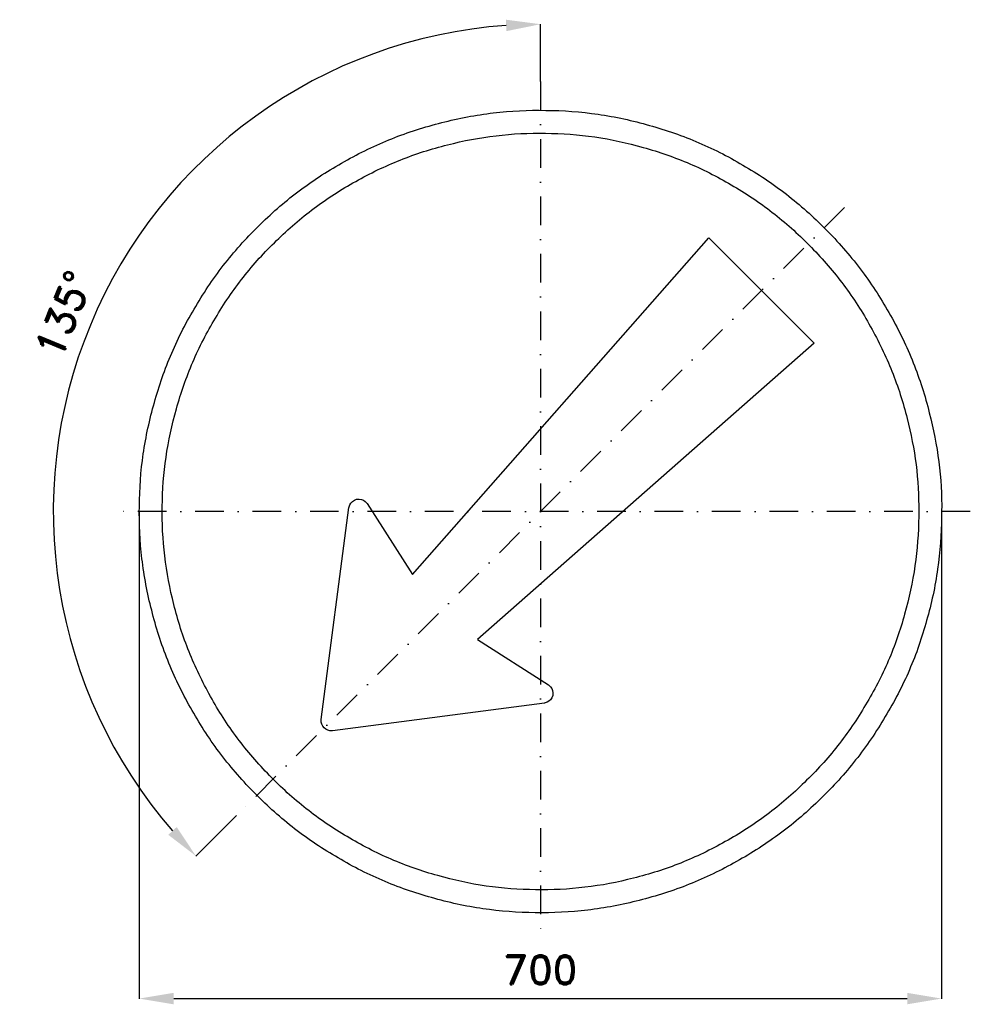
# Model space of a CAD drawing. Header units: millimetres. Extents: x -454 to 375, y -430 to 429.
import ezdxf

# ---------------------------------------------------------------- set-up
doc = ezdxf.new("R2010")
doc.units = ezdxf.units.MM
doc.header["$LTSCALE"] = 5
doc.linetypes.add('ČERCHOVANÁX2', pattern=[2, 1, -0.5, 0, -0.5])
doc.layers.add('Kóty', color=2, linetype='Continuous')
doc.layers.add('Značka', color=7, linetype='Continuous')
doc.styles.get("Standard").update_dxf_attribs({"font": 'romand.shx', "height": 25})
doc.dimstyles.get("Standard").update_dxf_attribs({"dimtxt": 25, "dimasz": 30, "dimexe": 0.18, "dimexo": 0.0625, "dimgap": 12.5, "dimtad": 1, "dimdec": 0, "dimzin": 0, "dimdsep": 46, "dimtxsty": 'Standard', "dimcen": 0.09, "dimadec": 0, "dimazin": 0, "dimtfac": 1, "dimtdec": 0, "dimtofl": 0, "dimtmove": 0, "dimatfit": 3, "dimfxl": 1, "dimtolj": 1, "dimtzin": 0, "dimarcsym": 0})

# ---------------------------------------------------------------- blocks, each defined once
blk = doc.blocks.new('*D1')
at = {"layer": 'Defpoints', "color": 0, "transparency": 16777216}
for p in [(-350.03, 0), (349.97, -4.58), (349.97, -424.91)]:
    blk.add_point(p, dxfattribs=at)
at = {"layer": 'Kóty', "color": 0, "lineweight": -2, "transparency": 16777216}
for p, q in [((-350.03, -0.06), (-350.03, -425.09)), ((349.97, -4.64), (349.97, -425.09)), ((-320.03, -424.91), (319.97, -424.91))]:
    blk.add_line(p, q, dxfattribs=at)
at = {"layer": 'Kóty', "color": 0, "transparency": 16777216}
for points in [[(-320.03, -419.91), (-320.03, -429.91), (-350.03, -424.91)], [(319.97, -419.91), (319.97, -429.91), (349.97, -424.91)]]:
    blk.add_solid(points, dxfattribs=at)
at = {"layer": 'Kóty', "color": 0, "transparency": 16777216, "insert": (-0.03, -399.91), "char_height": 25, "attachment_point": 5}
blk.add_mtext('\\A1;700', dxfattribs=at)
blk = doc.blocks.new('*D2')
at = {"layer": 'Defpoints', "color": 0, "transparency": 16777216}
for p in [(0, 375), (-300.6, 300.6), (265.17, 265.17), (-265.16, -265.17), (0, -375)]:
    blk.add_point(p, dxfattribs=at)
at = {"layer": 'Kóty', "color": 0, "lineweight": -2, "transparency": 16777216}
for p, q in [((0, 375.06), (0, 425.29)), ((-265.21, -265.21), (-300.73, -300.73))]:
    blk.add_line(p, q, dxfattribs=at)
blk.add_arc((0, 0), 425.11, 94.04416, 220.95584, dxfattribs=at)
at = {"layer": 'Kóty', "color": 0, "transparency": 16777216}
for points in [[(-30.16, 429.05), (-29.8, 419.06), (0, 425.11)], [(-317.39, -275.24), (-324.71, -282.06), (-300.6, -300.6)]]:
    blk.add_solid(points, dxfattribs=at)
at = {"layer": 'Kóty', "color": 0, "transparency": 16777216, "insert": (-415.85, 172.25), "char_height": 25, "attachment_point": 5, "rotation": 67.5}
blk.add_mtext('\\A1;135°', dxfattribs=at)

msp = doc.modelspace()

# ---------------------------------------------------------------- linework, layer by layer
at = {"layer": 'Značka', "color": 6, "linetype": 'ČERCHOVANÁX2', "lineweight": 25, "ltscale": 5}
for p, q in [((0, 375), (0, -375)), ((265.17, 265.17), (-265.16, -265.17)), ((375, 0), (-375, 0))]:
    msp.add_line(p, q, dxfattribs=at)
at = {"layer": 'Značka', "color": 5}
for points in [[(350, 0), (349.99, -2.29), (349.97, -4.58, -0.032166), (346.49, -50.21, -0.035722), (336.86, -95, -0.036663), (321.83, -138.26, -0.034754), (300.79, -178.95, -0.034038), (274.96, -216.77, -0.034452), (244.23, -250.71, -0.03456), (209.51, -280.56, -0.034427), (171.02, -305.37, -0.034389), (129.75, -325.22, -0.034419), (86.15, -339.23, -0.034423), (41.16, -347.72, -0.034417), (-4.58, -349.97, -0.034416), (-50.24, -346.53, -0.034416), (-95, -336.86, -0.034418), (-138.22, -321.72, -0.034417), (-178.95, -300.79, -0.034417), (-216.78, -274.98, -0.034415), (-250.71, -244.23, -0.034418), (-280.56, -209.5, -0.034417), (-305.37, -171.02, -0.034415), (-325.22, -129.75, -0.034415), (-339.23, -86.15, -0.034417), (-347.72, -41.16, -0.034417), (-349.97, 4.58, -0.034417), (-346.53, 50.24, -0.034418), (-336.86, 95, -0.034415), (-321.72, 138.22, -0.034416), (-300.79, 178.95, -0.034417), (-274.98, 216.78, -0.034416), (-244.23, 250.71, -0.034418), (-209.5, 280.56, -0.034417), (-171.02, 305.37, -0.034414), (-129.75, 325.22, -0.034415), (-86.15, 339.23, -0.034416), (-41.16, 347.72, -0.034416), (4.58, 349.97, -0.034417), (50.24, 346.53, -0.034418), (95, 336.86, -0.034416), (138.22, 321.71, -0.034417), (178.95, 300.79, -0.034415), (216.77, 274.98, -0.034404), (250.71, 244.23, -0.034414), (280.57, 209.5, -0.034485), (305.37, 171.02, -0.034415), (325.2, 129.76, -0.034074), (339.23, 86.15, -0.032793), (347.51, 43.38, -0.034265), (350, 0)], [(330, 0), (329.99, -2.16), (329.97, -4.32, -0.03217), (326.69, -47.34, -0.035725), (317.61, -89.57, -0.036668), (303.44, -130.36, -0.034756), (283.6, -168.73, -0.034039), (259.25, -204.39, -0.034453), (230.27, -236.38, -0.034559), (197.54, -264.53, -0.034425), (161.24, -287.92, -0.034388), (122.33, -306.64, -0.034417), (81.23, -319.85, -0.034424), (38.8, -327.85, -0.034417), (-4.32, -329.97, -0.034416), (-47.37, -326.73, -0.034417), (-89.58, -317.61, -0.034417), (-130.32, -303.33, -0.034417), (-168.73, -283.6, -0.034418), (-204.39, -259.27, -0.034417), (-236.38, -230.27, -0.034417), (-264.53, -197.53, -0.034415), (-287.92, -161.25, -0.034416), (-306.64, -122.34, -0.034417), (-319.85, -81.23, -0.034416), (-327.85, -38.8, -0.034415), (-329.97, 4.32, -0.034416), (-326.73, 47.37, -0.034416), (-317.61, 89.57, -0.034418), (-303.33, 130.32, -0.034415), (-283.6, 168.73, -0.034416), (-259.27, 204.39, -0.034418), (-230.27, 236.38, -0.034418), (-197.53, 264.53, -0.034415), (-161.24, 287.92, -0.034418), (-122.34, 306.64, -0.034418), (-81.23, 319.85, -0.034418), (-38.8, 327.85, -0.034416), (4.32, 329.97, -0.034417), (47.37, 326.73, -0.034416), (89.58, 317.61, -0.034415), (130.32, 303.33, -0.034417), (168.73, 283.6, -0.034417), (204.39, 259.27, -0.034408), (236.38, 230.27, -0.034414), (264.53, 197.53, -0.034486), (287.92, 161.25, -0.034419), (306.62, 122.35, -0.034073), (319.85, 81.23, -0.032789), (327.65, 40.9, -0.034268), (330, 0)], [(146.74, 238.67), (238.66, 146.74), (-55.07, -111.63), (6.9, -151.25), (7.25, -151.49), (7.59, -151.74), (8.81, -152.9), (9.77, -154.29), (10.59, -156.23), (10.88, -158.32, -0.064695), (10.69, -160.42), (9.97, -162.4), (8.82, -164.16), (7.25, -165.57), (5.79, -166.43), (4.19, -166.95), (3.78, -167.03), (3.36, -167.1), (-181.53, -191.22), (-181.93, -191.25), (-182.32, -191.28), (-183.89, -191.21), (-185.43, -190.83), (-187.22, -190), (-188.76, -188.76), (-189.99, -187.22), (-190.83, -185.43), (-191.22, -183.89, -0.053389), (-191.28, -182.32), (-191.26, -181.92), (-191.22, -181.53), (-167.1, 3.36), (-167.03, 3.78), (-166.95, 4.19), (-166.42, 5.79), (-165.57, 7.25), (-164.16, 8.82), (-162.4, 9.97), (-160.42, 10.69), (-158.32, 10.88), (-156.24, 10.59), (-154.29, 9.77), (-152.89, 8.82), (-151.74, 7.59), (-151.49, 7.25), (-151.25, 6.9), (-111.64, -55.07), (146.74, 238.67)]]:
    msp.add_lwpolyline(points, format="xyb", dxfattribs=at)

# ---------------------------------------------------------------- dimensions: what is measured, and where the dimension line sits
at = {"layer": 'Kóty'}
dim = msp.add_angular_dim_2l(base=(-300.6, 300.6), line1=((265.17, 265.17), (-265.16, -265.17)), line2=((0, 375), (0, -375)), dimstyle='Standard', dxfattribs=at)
dim.commit()
dim.dimension.update_dxf_attribs({"geometry": '*D2', "text_midpoint": (-415.85, 172.25)})
dim = msp.add_linear_dim(base=(349.97, -424.91), p1=(-350.03, 0), p2=(349.97, -4.58), dimstyle='Standard', dxfattribs=at)
dim.commit()
dim.dimension.update_dxf_attribs({"geometry": '*D1', "text_midpoint": (-0.03, -399.91)})

doc.saveas('drawing.dxf')
